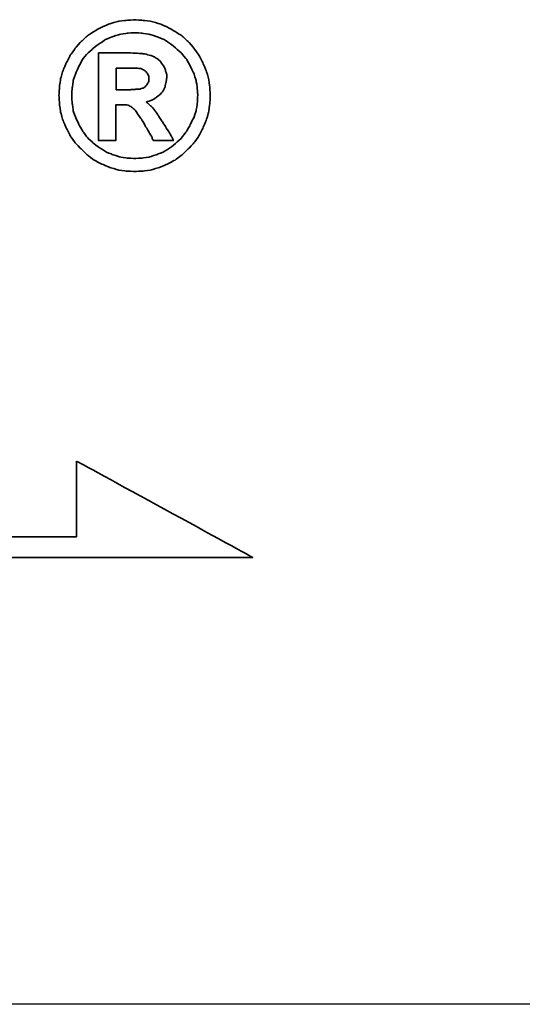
# Model space of a CAD drawing. Header units: millimetres. Extents: x -27 to 565, y 158 to 379.
# Tile 50 of 53: x 452.41 to 457.59, y 200.9 to 211.05. Entities that reach past the tile are written whole.
import ezdxf

# ---------------------------------------------------------------- set-up
doc = ezdxf.new("R2010")
doc.units = ezdxf.units.MM
doc.header["$LTSCALE"] = 0.15
for name, color, linetype in [('DIM', 4, 'CONTINUOUS'), ('layer 1', 7, 'CONTINUOUS'), ('OUT', 3, 'CONTINUOUS')]:
    doc.layers.add(name, color=color, linetype=linetype)

# ---------------------------------------------------------------- blocks, each defined once
blk = doc.blocks.new('TBI MOTION logo(完整正式版)')
at = {"layer": 'layer 1', "color": 22, "lineweight": 35}
for points, knots in [([(81.20634, 4.98624), (81.20634, 4.98624), (81.18649, 5.32862), (81.18649, 5.32862), (81.18649, 5.32862), (81.18649, 5.32862), (81.13886, 5.66206), (81.13886, 5.66206), (81.13886, 5.66206), (81.13886, 5.66206), (81.04359, 5.97764), (81.04359, 5.97764), (81.04359, 5.97764), (81.04359, 5.97764), (80.91061, 6.29124), (80.91061, 6.29124), (80.91061, 6.29124), (80.91061, 6.29124), (80.75778, 6.58697), (80.75778, 6.58697), (80.75778, 6.58697), (80.75778, 6.58697), (80.5593, 6.85294), (80.5593, 6.85294), (80.5593, 6.85294), (80.5593, 6.85294), (80.33105, 7.1189), (80.33105, 7.1189), (80.33105, 7.1189), (80.33105, 7.1189), (80.09287, 7.33921), (80.09287, 7.33921), (80.09287, 7.33921), (80.09287, 7.33921), (79.815, 7.51982), (79.815, 7.51982), (79.815, 7.51982), (79.815, 7.51982), (79.51133, 7.69051), (79.51133, 7.69051), (79.51133, 7.69051), (79.51133, 7.69051), (79.19773, 7.8235), (79.19773, 7.8235), (79.19773, 7.8235), (79.19773, 7.8235), (78.88215, 7.91877), (78.88215, 7.91877), (78.88215, 7.91877), (78.88215, 7.91877), (78.54871, 7.95846), (78.54871, 7.95846), (78.54871, 7.95846), (78.54871, 7.95846), (78.21526, 7.98625), (78.21526, 7.98625), (78.21526, 7.98625), (78.21526, 7.98625), (77.87388, 7.95846), (77.87388, 7.95846), (77.87388, 7.95846), (77.87388, 7.95846), (77.54044, 7.91877), (77.54044, 7.91877), (77.54044, 7.91877), (77.54044, 7.91877), (77.22485, 7.8235), (77.22485, 7.8235), (77.22485, 7.8235), (77.22485, 7.8235), (76.91027, 7.69051), (76.91027, 7.69051), (76.91027, 7.69051), (76.91027, 7.69051), (76.6056, 7.51982), (76.6056, 7.51982), (76.6056, 7.51982), (76.6056, 7.51982), (76.32972, 7.33921), (76.32972, 7.33921), (76.32972, 7.33921), (76.32972, 7.33921), (76.09154, 7.1189), (76.09154, 7.1189), (76.09154, 7.1189), (76.09154, 7.1189), (75.86329, 6.85294), (75.86329, 6.85294), (75.86329, 6.85294), (75.86329, 6.85294), (75.66382, 6.58697), (75.66382, 6.58697), (75.66382, 6.58697), (75.66382, 6.58697), (75.51099, 6.29124), (75.51099, 6.29124), (75.51099, 6.29124), (75.51099, 6.29124), (75.37702, 5.97764), (75.37702, 5.97764), (75.37702, 5.97764), (75.37702, 5.97764), (75.28175, 5.66206), (75.28175, 5.66206), (75.28175, 5.66206), (75.28175, 5.66206), (75.23411, 5.32862), (75.23411, 5.32862), (75.23411, 5.32862), (75.23411, 5.32862), (75.21625, 4.98624), (75.21625, 4.98624), (75.21625, 4.98624), (75.21625, 4.98624), (75.23411, 4.6528), (75.23411, 4.6528), (75.23411, 4.6528), (75.23411, 4.6528), (75.28175, 4.32035), (75.28175, 4.32035), (75.28175, 4.32035), (75.28175, 4.32035), (75.37702, 3.99583), (75.37702, 3.99583), (75.37702, 3.99583), (75.37702, 3.99583), (75.51099, 3.68224), (75.51099, 3.68224), (75.51099, 3.68224), (75.51099, 3.68224), (75.66382, 3.38749), (75.66382, 3.38749), (75.66382, 3.38749), (75.66382, 3.38749), (75.86329, 3.10963), (75.86329, 3.10963), (75.86329, 3.10963), (75.86329, 3.10963), (76.09154, 2.87145), (76.09154, 2.87145), (76.09154, 2.87145), (76.09154, 2.87145), (76.32972, 2.6432), (76.32972, 2.6432), (76.32972, 2.6432), (76.32972, 2.6432), (76.6056, 2.43381), (76.6056, 2.43381), (76.6056, 2.43381), (76.6056, 2.43381), (76.91027, 2.27205), (76.91027, 2.27205), (76.91027, 2.27205), (76.91027, 2.27205), (77.22485, 2.13906), (77.22485, 2.13906), (77.22485, 2.13906), (77.22485, 2.13906), (77.54044, 2.0438), (77.54044, 2.0438), (77.54044, 2.0438), (77.54044, 2.0438), (77.87388, 1.99616), (77.87388, 1.99616), (77.87388, 1.99616), (77.87388, 1.99616), (78.21526, 1.97631), (78.21526, 1.97631), (78.21526, 1.97631), (78.21526, 1.97631), (78.54871, 1.99616), (78.54871, 1.99616), (78.54871, 1.99616), (78.54871, 1.99616), (78.88215, 2.0438), (78.88215, 2.0438), (78.88215, 2.0438), (78.88215, 2.0438), (79.19773, 2.13906), (79.19773, 2.13906), (79.19773, 2.13906), (79.19773, 2.13906), (79.51133, 2.27205), (79.51133, 2.27205), (79.51133, 2.27205), (79.51133, 2.27205), (79.815, 2.43381), (79.815, 2.43381), (79.815, 2.43381), (79.815, 2.43381), (80.09287, 2.6432), (80.09287, 2.6432), (80.09287, 2.6432), (80.09287, 2.6432), (80.33105, 2.87145), (80.33105, 2.87145), (80.33105, 2.87145), (80.33105, 2.87145), (80.5593, 3.10963), (80.5593, 3.10963), (80.5593, 3.10963), (80.5593, 3.10963), (80.75778, 3.38749), (80.75778, 3.38749), (80.75778, 3.38749), (80.75778, 3.38749), (80.91061, 3.68224), (80.91061, 3.68224), (80.91061, 3.68224), (80.91061, 3.68224), (81.04359, 3.99583), (81.04359, 3.99583), (81.04359, 3.99583), (81.04359, 3.99583), (81.13886, 4.32035), (81.13886, 4.32035), (81.13886, 4.32035), (81.13886, 4.32035), (81.18649, 4.6528), (81.18649, 4.6528), (81.18649, 4.6528), (81.18649, 4.6528), (81.20634, 4.98624), (81.20634, 4.98624)], [0, 0, 0, 0, 0.01785714, 0.01785714, 0.01785714, 0.01785715, 0.03571429, 0.03571429, 0.03571429, 0.0357143, 0.05357143, 0.05357143, 0.05357143, 0.05357144, 0.07142857, 0.07142857, 0.07142857, 0.07142858, 0.08928571, 0.08928571, 0.08928571, 0.08928572, 0.10714286, 0.10714286, 0.10714286, 0.10714287, 0.125, 0.125, 0.125, 0.12500001, 0.14285714, 0.14285714, 0.14285714, 0.14285715, 0.16071429, 0.16071429, 0.16071429, 0.1607143, 0.17857143, 0.17857143, 0.17857143, 0.17857144, 0.19642857, 0.19642857, 0.19642857, 0.19642858, 0.21428571, 0.21428571, 0.21428571, 0.21428572, 0.23214286, 0.23214286, 0.23214286, 0.23214287, 0.25, 0.25, 0.25, 0.25000001, 0.26785714, 0.26785714, 0.26785714, 0.26785715, 0.28571429, 0.28571429, 0.28571429, 0.2857143, 0.30357143, 0.30357143, 0.30357143, 0.30357144, 0.32142857, 0.32142857, 0.32142857, 0.32142858, 0.33928571, 0.33928571, 0.33928571, 0.33928572, 0.35714286, 0.35714286, 0.35714286, 0.35714287, 0.375, 0.375, 0.375, 0.37500001, 0.39285714, 0.39285714, 0.39285714, 0.39285715, 0.41071429, 0.41071429, 0.41071429, 0.4107143, 0.42857143, 0.42857143, 0.42857143, 0.42857144, 0.44642857, 0.44642857, 0.44642857, 0.44642858, 0.46428571, 0.46428571, 0.46428571, 0.46428572, 0.48214286, 0.48214286, 0.48214286, 0.48214287, 0.5, 0.5, 0.5, 0.50000001, 0.51785714, 0.51785714, 0.51785714, 0.51785715, 0.53571429, 0.53571429, 0.53571429, 0.5357143, 0.55357143, 0.55357143, 0.55357143, 0.55357144, 0.57142857, 0.57142857, 0.57142857, 0.57142858, 0.58928571, 0.58928571, 0.58928571, 0.58928572, 0.60714286, 0.60714286, 0.60714286, 0.60714287, 0.625, 0.625, 0.625, 0.62500001, 0.64285714, 0.64285714, 0.64285714, 0.64285715, 0.66071429, 0.66071429, 0.66071429, 0.6607143, 0.67857143, 0.67857143, 0.67857143, 0.67857144, 0.69642857, 0.69642857, 0.69642857, 0.69642858, 0.71428571, 0.71428571, 0.71428571, 0.71428572, 0.73214286, 0.73214286, 0.73214286, 0.73214287, 0.75, 0.75, 0.75, 0.75000001, 0.76785714, 0.76785714, 0.76785714, 0.76785715, 0.78571429, 0.78571429, 0.78571429, 0.7857143, 0.80357143, 0.80357143, 0.80357143, 0.80357144, 0.82142857, 0.82142857, 0.82142857, 0.82142858, 0.83928571, 0.83928571, 0.83928571, 0.83928572, 0.85714286, 0.85714286, 0.85714286, 0.85714287, 0.875, 0.875, 0.875, 0.87500001, 0.89285714, 0.89285714, 0.89285714, 0.89285715, 0.91071429, 0.91071429, 0.91071429, 0.9107143, 0.92857143, 0.92857143, 0.92857143, 0.92857144, 0.94642857, 0.94642857, 0.94642857, 0.94642858, 0.96428571, 0.96428571, 0.96428571, 0.96428572, 0.98214286, 0.98214286, 0.98214286, 0.98214287, 1, 1, 1, 1]), ([(80.71014, 4.98624), (80.71014, 4.98624), (80.69129, 5.29091), (80.69129, 5.29091), (80.69129, 5.29091), (80.69129, 5.29091), (80.64464, 5.57672), (80.64464, 5.57672), (80.64464, 5.57672), (80.64464, 5.57672), (80.54937, 5.87245), (80.54937, 5.87245), (80.54937, 5.87245), (80.54937, 5.87245), (80.41639, 6.14833), (80.41639, 6.14833), (80.41639, 6.14833), (80.41639, 6.14833), (80.27349, 6.41429), (80.27349, 6.41429), (80.27349, 6.41429), (80.27349, 6.41429), (80.08295, 6.64255), (80.08295, 6.64255), (80.08295, 6.64255), (80.08295, 6.64255), (79.86264, 6.84301), (79.86264, 6.84301), (79.86264, 6.84301), (79.86264, 6.84301), (79.63439, 7.03355), (79.63439, 7.03355), (79.63439, 7.03355), (79.63439, 7.03355), (79.37835, 7.1963), (79.37835, 7.1963), (79.37835, 7.1963), (79.37835, 7.1963), (79.10246, 7.30944), (79.10246, 7.30944), (79.10246, 7.30944), (79.10246, 7.30944), (78.81665, 7.40471), (78.81665, 7.40471), (78.81665, 7.40471), (78.81665, 7.40471), (78.511, 7.45234), (78.511, 7.45234), (78.511, 7.45234), (78.511, 7.45234), (78.21526, 7.47219), (78.21526, 7.47219), (78.21526, 7.47219), (78.21526, 7.47219), (77.9106, 7.45234), (77.9106, 7.45234), (77.9106, 7.45234), (77.9106, 7.45234), (77.61685, 7.40471), (77.61685, 7.40471), (77.61685, 7.40471), (77.61685, 7.40471), (77.32012, 7.30944), (77.32012, 7.30944), (77.32012, 7.30944), (77.32012, 7.30944), (77.06309, 7.1963), (77.06309, 7.1963), (77.06309, 7.1963), (77.06309, 7.1963), (76.80606, 7.03355), (76.80606, 7.03355), (76.80606, 7.03355), (76.80606, 7.03355), (76.55797, 6.84301), (76.55797, 6.84301), (76.55797, 6.84301), (76.55797, 6.84301), (76.34063, 6.64255), (76.34063, 6.64255), (76.34063, 6.64255), (76.34063, 6.64255), (76.1491, 6.41429), (76.1491, 6.41429), (76.1491, 6.41429), (76.1491, 6.41429), (76.0062, 6.14833), (76.0062, 6.14833), (76.0062, 6.14833), (76.0062, 6.14833), (75.88314, 5.87245), (75.88314, 5.87245), (75.88314, 5.87245), (75.88314, 5.87245), (75.77794, 5.57672), (75.77794, 5.57672), (75.77794, 5.57672), (75.77794, 5.57672), (75.73924, 5.29091), (75.73924, 5.29091), (75.73924, 5.29091), (75.73924, 5.29091), (75.72039, 4.98624), (75.72039, 4.98624), (75.72039, 4.98624), (75.72039, 4.98624), (75.73924, 4.67165), (75.73924, 4.67165), (75.73924, 4.67165), (75.73924, 4.67165), (75.77794, 4.37791), (75.77794, 4.37791), (75.77794, 4.37791), (75.77794, 4.37791), (75.88314, 4.10102), (75.88314, 4.10102), (75.88314, 4.10102), (75.88314, 4.10102), (76.0062, 3.83407), (76.0062, 3.83407), (76.0062, 3.83407), (76.0062, 3.83407), (76.15902, 3.56811), (76.15902, 3.56811), (76.15902, 3.56811), (76.15902, 3.56811), (76.34063, 3.32001), (76.34063, 3.32001), (76.34063, 3.32001), (76.34063, 3.32001), (76.55797, 3.11955), (76.55797, 3.11955), (76.55797, 3.11955), (76.55797, 3.11955), (76.80606, 2.92901), (76.80606, 2.92901), (76.80606, 2.92901), (76.80606, 2.92901), (77.06309, 2.76725), (77.06309, 2.76725), (77.06309, 2.76725), (77.06309, 2.76725), (77.32012, 2.65412), (77.32012, 2.65412), (77.32012, 2.65412), (77.32012, 2.65412), (77.61685, 2.55786), (77.61685, 2.55786), (77.61685, 2.55786), (77.61685, 2.55786), (77.9106, 2.51022), (77.9106, 2.51022), (77.9106, 2.51022), (77.9106, 2.51022), (78.21526, 2.49137), (78.21526, 2.49137), (78.21526, 2.49137), (78.21526, 2.49137), (78.511, 2.51022), (78.511, 2.51022), (78.511, 2.51022), (78.511, 2.51022), (78.81665, 2.55786), (78.81665, 2.55786), (78.81665, 2.55786), (78.81665, 2.55786), (79.10246, 2.65412), (79.10246, 2.65412), (79.10246, 2.65412), (79.10246, 2.65412), (79.37835, 2.76725), (79.37835, 2.76725), (79.37835, 2.76725), (79.37835, 2.76725), (79.63439, 2.92901), (79.63439, 2.92901), (79.63439, 2.92901), (79.63439, 2.92901), (79.86264, 3.11955), (79.86264, 3.11955), (79.86264, 3.11955), (79.86264, 3.11955), (80.08295, 3.32001), (80.08295, 3.32001), (80.08295, 3.32001), (80.08295, 3.32001), (80.26356, 3.56811), (80.26356, 3.56811), (80.26356, 3.56811), (80.26356, 3.56811), (80.41639, 3.83407), (80.41639, 3.83407), (80.41639, 3.83407), (80.41639, 3.83407), (80.54937, 4.10102), (80.54937, 4.10102), (80.54937, 4.10102), (80.54937, 4.10102), (80.64464, 4.37791), (80.64464, 4.37791), (80.64464, 4.37791), (80.64464, 4.37791), (80.69129, 4.67165), (80.69129, 4.67165), (80.69129, 4.67165), (80.69129, 4.67165), (80.71014, 4.98624), (80.71014, 4.98624)], [0, 0, 0, 0, 0.01923077, 0.01923077, 0.01923077, 0.01923078, 0.03846154, 0.03846154, 0.03846154, 0.03846155, 0.05769231, 0.05769231, 0.05769231, 0.05769232, 0.07692308, 0.07692308, 0.07692308, 0.07692309, 0.09615385, 0.09615385, 0.09615385, 0.09615386, 0.11538462, 0.11538462, 0.11538462, 0.11538463, 0.13461538, 0.13461538, 0.13461538, 0.13461539, 0.15384615, 0.15384615, 0.15384615, 0.15384616, 0.17307692, 0.17307692, 0.17307692, 0.17307693, 0.19230769, 0.19230769, 0.19230769, 0.1923077, 0.21153846, 0.21153846, 0.21153846, 0.21153847, 0.23076923, 0.23076923, 0.23076923, 0.23076924, 0.25, 0.25, 0.25, 0.25000001, 0.26923077, 0.26923077, 0.26923077, 0.26923078, 0.28846154, 0.28846154, 0.28846154, 0.28846155, 0.30769231, 0.30769231, 0.30769231, 0.30769232, 0.32692308, 0.32692308, 0.32692308, 0.32692309, 0.34615385, 0.34615385, 0.34615385, 0.34615386, 0.36538462, 0.36538462, 0.36538462, 0.36538463, 0.38461538, 0.38461538, 0.38461538, 0.38461539, 0.40384615, 0.40384615, 0.40384615, 0.40384616, 0.42307692, 0.42307692, 0.42307692, 0.42307693, 0.44230769, 0.44230769, 0.44230769, 0.4423077, 0.46153846, 0.46153846, 0.46153846, 0.46153847, 0.48076923, 0.48076923, 0.48076923, 0.48076924, 0.5, 0.5, 0.5, 0.50000001, 0.51923077, 0.51923077, 0.51923077, 0.51923078, 0.53846154, 0.53846154, 0.53846154, 0.53846155, 0.55769231, 0.55769231, 0.55769231, 0.55769232, 0.57692308, 0.57692308, 0.57692308, 0.57692309, 0.59615385, 0.59615385, 0.59615385, 0.59615386, 0.61538462, 0.61538462, 0.61538462, 0.61538463, 0.63461538, 0.63461538, 0.63461538, 0.63461539, 0.65384615, 0.65384615, 0.65384615, 0.65384616, 0.67307692, 0.67307692, 0.67307692, 0.67307693, 0.69230769, 0.69230769, 0.69230769, 0.6923077, 0.71153846, 0.71153846, 0.71153846, 0.71153847, 0.73076923, 0.73076923, 0.73076923, 0.73076924, 0.75, 0.75, 0.75, 0.75000001, 0.76923077, 0.76923077, 0.76923077, 0.76923078, 0.78846154, 0.78846154, 0.78846154, 0.78846155, 0.80769231, 0.80769231, 0.80769231, 0.80769232, 0.82692308, 0.82692308, 0.82692308, 0.82692309, 0.84615385, 0.84615385, 0.84615385, 0.84615386, 0.86538462, 0.86538462, 0.86538462, 0.86538463, 0.88461538, 0.88461538, 0.88461538, 0.88461539, 0.90384615, 0.90384615, 0.90384615, 0.90384616, 0.92307692, 0.92307692, 0.92307692, 0.92307693, 0.94230769, 0.94230769, 0.94230769, 0.9423077, 0.96153846, 0.96153846, 0.96153846, 0.96153847, 0.98076923, 0.98076923, 0.98076923, 0.98076924, 1, 1, 1, 1]), ([(76.78721, 3.2823), (76.78721, 3.2823), (76.78721, 3.32001), (76.78721, 3.32001), (76.78721, 3.32001), (76.78721, 3.32001), (76.78721, 3.42422), (76.78721, 3.42422), (76.78721, 3.42422), (76.78721, 3.42422), (76.78721, 3.59689), (76.78721, 3.59689), (76.78721, 3.59689), (76.78721, 3.59689), (76.78721, 3.80529), (76.78721, 3.80529), (76.78721, 3.80529), (76.78721, 3.80529), (76.78721, 4.0524), (76.78721, 4.0524), (76.78721, 4.0524), (76.78721, 4.0524), (76.78721, 4.32035), (76.78721, 4.32035), (76.78721, 4.32035), (76.78721, 4.32035), (76.78721, 4.92868), (76.78721, 4.92868), (76.78721, 4.92868), (76.78721, 4.92868), (76.78721, 5.53801), (76.78721, 5.53801), (76.78721, 5.53801), (76.78721, 5.53801), (76.78721, 5.82482), (76.78721, 5.82482), (76.78721, 5.82482), (76.78721, 5.82482), (76.78721, 6.07291), (76.78721, 6.07291), (76.78721, 6.07291), (76.78721, 6.07291), (76.78721, 6.30017), (76.78721, 6.30017), (76.78721, 6.30017), (76.78721, 6.30017), (76.78721, 6.45399), (76.78721, 6.45399), (76.78721, 6.45399), (76.78721, 6.45399), (76.78721, 6.5572), (76.78721, 6.5572), (76.78721, 6.5572), (76.78721, 6.5572), (76.78721, 6.59689), (76.78721, 6.59689), (76.78721, 6.59689), (76.78721, 6.59689), (76.78721, 6.67232), (76.78721, 6.67232), (76.78721, 6.67232), (76.78721, 6.67232), (76.8537, 6.67232), (76.8537, 6.67232), (76.8537, 6.67232), (76.8537, 6.67232), (76.87355, 6.67232), (76.87355, 6.67232), (76.87355, 6.67232), (76.87355, 6.67232), (76.91027, 6.67232), (76.91027, 6.67232), (76.91027, 6.67232), (76.91027, 6.67232), (77.04424, 6.67232), (77.04424, 6.67232), (77.04424, 6.67232), (77.04424, 6.67232), (77.22485, 6.67232), (77.22485, 6.67232), (77.22485, 6.67232), (77.22485, 6.67232), (77.43524, 6.67232), (77.43524, 6.67232), (77.43524, 6.67232), (77.43524, 6.67232), (77.65357, 6.67232), (77.65357, 6.67232), (77.65357, 6.67232), (77.65357, 6.67232), (77.82625, 6.67232), (77.82625, 6.67232), (77.82625, 6.67232), (77.82625, 6.67232), (77.94037, 6.67232), (77.94037, 6.67232), (77.94037, 6.67232), (77.94037, 6.67232), (77.97709, 6.67232), (77.97709, 6.67232), (77.97709, 6.67232), (77.97709, 6.67232), (77.99694, 6.67232), (77.99694, 6.67232), (77.99694, 6.67232), (77.99694, 6.67232), (78.00686, 6.67232), (78.00686, 6.67232), (78.00686, 6.67232), (78.00686, 6.67232), (78.28275, 6.6624), (78.28275, 6.6624), (78.28275, 6.6624), (78.28275, 6.6624), (78.50107, 6.64255), (78.50107, 6.64255), (78.50107, 6.64255), (78.50107, 6.64255), (78.511, 6.64255), (78.511, 6.64255), (78.511, 6.64255), (78.511, 6.64255), (78.70154, 6.61476), (78.70154, 6.61476), (78.70154, 6.61476), (78.70154, 6.61476), (78.70154, 6.60483), (78.70154, 6.60483), (78.70154, 6.60483), (78.70154, 6.60483), (78.86429, 6.56713), (78.86429, 6.56713), (78.86429, 6.56713), (78.86429, 6.56713), (78.87223, 6.56713), (78.87223, 6.56713), (78.87223, 6.56713), (78.87223, 6.56713), (78.99727, 6.51056), (78.99727, 6.51056), (78.99727, 6.51056), (78.99727, 6.51056), (79.00719, 6.51056), (79.00719, 6.51056), (79.00719, 6.51056), (79.00719, 6.51056), (79.00719, 6.50162), (79.00719, 6.50162), (79.00719, 6.50162), (79.00719, 6.50162), (79.1104, 6.43415), (79.1104, 6.43415), (79.1104, 6.43415), (79.1104, 6.43415), (79.12132, 6.43415), (79.12132, 6.43415), (79.12132, 6.43415), (79.12132, 6.43415), (79.22552, 6.34781), (79.22552, 6.34781), (79.22552, 6.34781), (79.22552, 6.34781), (79.23544, 6.33888), (79.23544, 6.33888), (79.23544, 6.33888), (79.23544, 6.33888), (79.23544, 6.32895), (79.23544, 6.32895), (79.23544, 6.32895), (79.23544, 6.32895), (79.31087, 6.21483), (79.31087, 6.21483), (79.31087, 6.21483), (79.31087, 6.21483), (79.38629, 6.1007), (79.38629, 6.1007), (79.38629, 6.1007), (79.38629, 6.1007), (79.3972, 6.1007), (79.3972, 6.1007), (79.3972, 6.1007), (79.3972, 6.1007), (79.3972, 6.09078), (79.3972, 6.09078), (79.3972, 6.09078), (79.3972, 6.09078), (79.43392, 5.97764), (79.43392, 5.97764), (79.43392, 5.97764), (79.43392, 5.97764), (79.43392, 5.96772), (79.43392, 5.96772), (79.43392, 5.96772), (79.43392, 5.96772), (79.47362, 5.83474), (79.47362, 5.83474), (79.47362, 5.83474), (79.47362, 5.83474), (79.48156, 5.82482), (79.48156, 5.82482), (79.48156, 5.82482), (79.48156, 5.82482), (79.48156, 5.69977), (79.48156, 5.69977), (79.48156, 5.69977), (79.48156, 5.69977), (79.48156, 5.69183), (79.48156, 5.69183), (79.48156, 5.69183), (79.48156, 5.69183), (79.4637, 5.51915), (79.4637, 5.51915), (79.4637, 5.51915), (79.4637, 5.51915), (79.4637, 5.51122), (79.4637, 5.51122), (79.4637, 5.51122), (79.4637, 5.51122), (79.45377, 5.51122), (79.45377, 5.51122), (79.45377, 5.51122), (79.45377, 5.51122), (79.41507, 5.34847), (79.41507, 5.34847), (79.41507, 5.34847), (79.41507, 5.34847), (79.41507, 5.33854), (79.41507, 5.33854), (79.41507, 5.33854), (79.41507, 5.33854), (79.41507, 5.32862), (79.41507, 5.32862), (79.41507, 5.32862), (79.41507, 5.32862), (79.33865, 5.16785), (79.33865, 5.16785), (79.33865, 5.16785), (79.33865, 5.16785), (79.33071, 5.15693), (79.33071, 5.15693), (79.33071, 5.15693), (79.33071, 5.15693), (79.2156, 5.02495), (79.2156, 5.02495), (79.2156, 5.02495), (79.2156, 5.02495), (79.20567, 5.01502), (79.20567, 5.01502), (79.20567, 5.01502), (79.20567, 5.01502), (79.05483, 4.89991), (79.05483, 4.89991), (79.05483, 4.89991), (79.05483, 4.89991), (79.04491, 4.89197), (79.04491, 4.89197), (79.04491, 4.89197), (79.04491, 4.89197), (78.89208, 4.7967), (78.89208, 4.7967), (78.89208, 4.7967), (78.89208, 4.7967), (78.88215, 4.7967), (78.88215, 4.7967), (78.88215, 4.7967), (78.88215, 4.7967), (78.69161, 4.73913), (78.69161, 4.73913), (78.69161, 4.73913), (78.69161, 4.73913), (78.68169, 4.73913), (78.68169, 4.73913), (78.68169, 4.73913), (78.68169, 4.73913), (78.68169, 4.72921), (78.68169, 4.72921), (78.68169, 4.72921), (78.68169, 4.72921), (78.78688, 4.63394), (78.78688, 4.63394), (78.78688, 4.63394), (78.78688, 4.63394), (78.902, 4.52875), (78.902, 4.52875), (78.902, 4.52875), (78.902, 4.52875), (78.91093, 4.52081), (78.91093, 4.52081), (78.91093, 4.52081), (78.91093, 4.52081), (79.02506, 4.36798), (79.02506, 4.36798), (79.02506, 4.36798), (79.02506, 4.36798), (79.1501, 4.1953), (79.1501, 4.1953), (79.1501, 4.1953), (79.1501, 4.1953), (79.1501, 4.18736), (79.1501, 4.18736), (79.1501, 4.18736), (79.1501, 4.18736), (79.29201, 3.96705), (79.29201, 3.96705), (79.29201, 3.96705), (79.29201, 3.96705), (79.31087, 3.93828), (79.31087, 3.93828), (79.31087, 3.93828), (79.31087, 3.93828), (79.32079, 3.93828), (79.32079, 3.93828), (79.32079, 3.93828), (79.32079, 3.93828), (79.3585, 3.87178), (79.3585, 3.87178), (79.3585, 3.87178), (79.3585, 3.87178), (79.50141, 3.64353), (79.50141, 3.64353), (79.50141, 3.64353), (79.50141, 3.64353), (79.51133, 3.64353), (79.51133, 3.64353), (79.51133, 3.64353), (79.51133, 3.64353), (79.64431, 3.41528), (79.64431, 3.41528), (79.64431, 3.41528), (79.64431, 3.41528), (79.68202, 3.3478), (79.68202, 3.3478), (79.68202, 3.3478), (79.68202, 3.3478), (79.70187, 3.31009), (79.70187, 3.31009), (79.70187, 3.31009), (79.70187, 3.31009), (79.7495, 3.2049), (79.7495, 3.2049), (79.7495, 3.2049), (79.7495, 3.2049), (79.64431, 3.2049), (79.64431, 3.2049), (79.64431, 3.2049), (79.64431, 3.2049), (79.62546, 3.2049), (79.62546, 3.2049), (79.62546, 3.2049), (79.62546, 3.2049), (79.53912, 3.2049), (79.53912, 3.2049), (79.53912, 3.2049), (79.53912, 3.2049), (79.31087, 3.2049), (79.31087, 3.2049), (79.31087, 3.2049), (79.31087, 3.2049), (79.08262, 3.2049), (79.08262, 3.2049), (79.08262, 3.2049), (79.08262, 3.2049), (79.00719, 3.2049), (79.00719, 3.2049), (79.00719, 3.2049), (79.00719, 3.2049), (78.98735, 3.2049), (78.98735, 3.2049), (78.98735, 3.2049), (78.98735, 3.2049), (78.94964, 3.2049), (78.94964, 3.2049), (78.94964, 3.2049), (78.94964, 3.2049), (78.92979, 3.24459), (78.92979, 3.24459), (78.92979, 3.24459), (78.92979, 3.24459), (78.91093, 3.2823), (78.91093, 3.2823), (78.91093, 3.2823), (78.91093, 3.2823), (78.91093, 3.29223), (78.91093, 3.29223), (78.91093, 3.29223), (78.91093, 3.29223), (78.89208, 3.3478), (78.89208, 3.3478), (78.89208, 3.3478), (78.89208, 3.3478), (78.78688, 3.52048), (78.78688, 3.52048), (78.78688, 3.52048), (78.78688, 3.52048), (78.69161, 3.7001), (78.69161, 3.7001), (78.69161, 3.7001), (78.69161, 3.7001), (78.6539, 3.7388), (78.6539, 3.7388), (78.6539, 3.7388), (78.6539, 3.7388), (78.64398, 3.74873), (78.64398, 3.74873), (78.64398, 3.74873), (78.64398, 3.74873), (78.64398, 3.75766), (78.64398, 3.75766), (78.64398, 3.75766), (78.64398, 3.75766), (78.63405, 3.78644), (78.63405, 3.78644), (78.63405, 3.78644), (78.63405, 3.78644), (78.48321, 4.04347), (78.48321, 4.04347), (78.48321, 4.04347), (78.48321, 4.04347), (78.33038, 4.2618), (78.33038, 4.2618), (78.33038, 4.2618), (78.33038, 4.2618), (78.20732, 4.43447), (78.20732, 4.43447), (78.20732, 4.43447), (78.20732, 4.43447), (78.09221, 4.52081), (78.09221, 4.52081), (78.09221, 4.52081), (78.09221, 4.52081), (78.02472, 4.56845), (78.02472, 4.56845), (78.02472, 4.56845), (78.02472, 4.56845), (77.9493, 4.60616), (77.9493, 4.60616), (77.9493, 4.60616), (77.9493, 4.60616), (77.8451, 4.61608), (77.8451, 4.61608), (77.8451, 4.61608), (77.8451, 4.61608), (77.71113, 4.61608), (77.71113, 4.61608), (77.71113, 4.61608), (77.71113, 4.61608), (77.69128, 4.61608), (77.69128, 4.61608), (77.69128, 4.61608), (77.69128, 4.61608), (77.67342, 4.61608), (77.67342, 4.61608), (77.67342, 4.61608), (77.67342, 4.61608), (77.5583, 4.61608), (77.5583, 4.61608), (77.5583, 4.61608), (77.5583, 4.61608), (77.46303, 4.61608), (77.46303, 4.61608), (77.46303, 4.61608), (77.46303, 4.61608), (77.46303, 4.54761), (77.46303, 4.54761), (77.46303, 4.54761), (77.46303, 4.54761), (77.46303, 4.47318), (77.46303, 4.47318), (77.46303, 4.47318), (77.46303, 4.47318), (77.46303, 4.24294), (77.46303, 4.24294), (77.46303, 4.24294), (77.46303, 4.24294), (77.46303, 3.99583), (77.46303, 3.99583), (77.46303, 3.99583), (77.46303, 3.99583), (77.46303, 3.72888), (77.46303, 3.72888), (77.46303, 3.72888), (77.46303, 3.72888), (77.46303, 3.51055), (77.46303, 3.51055), (77.46303, 3.51055), (77.46303, 3.51055), (77.46303, 3.42422), (77.46303, 3.42422), (77.46303, 3.42422), (77.46303, 3.42422), (77.46303, 3.35773), (77.46303, 3.35773), (77.46303, 3.35773), (77.46303, 3.35773), (77.46303, 3.30017), (77.46303, 3.30017), (77.46303, 3.30017), (77.46303, 3.30017), (77.46303, 3.2823), (77.46303, 3.2823), (77.46303, 3.2823), (77.46303, 3.2823), (77.46303, 3.2049), (77.46303, 3.2049), (77.46303, 3.2049), (77.46303, 3.2049), (77.39753, 3.2049), (77.39753, 3.2049), (77.39753, 3.2049), (77.39753, 3.2049), (77.37768, 3.2049), (77.37768, 3.2049), (77.37768, 3.2049), (77.37768, 3.2049), (77.32012, 3.2049), (77.32012, 3.2049), (77.32012, 3.2049), (77.32012, 3.2049), (77.12165, 3.2049), (77.12165, 3.2049), (77.12165, 3.2049), (77.12165, 3.2049), (76.94897, 3.2049), (76.94897, 3.2049), (76.94897, 3.2049), (76.94897, 3.2049), (76.8924, 3.2049), (76.8924, 3.2049), (76.8924, 3.2049), (76.8924, 3.2049), (76.8537, 3.2049), (76.8537, 3.2049), (76.8537, 3.2049), (76.8537, 3.2049), (76.78721, 3.2049), (76.78721, 3.2049), (76.78721, 3.2049), (76.78721, 3.2049), (76.78721, 3.2823), (76.78721, 3.2823)], [0, 0, 0, 0, 0.00740741, 0.00740741, 0.00740741, 0.00740742, 0.01481481, 0.01481481, 0.01481481, 0.01481482, 0.02222222, 0.02222222, 0.02222222, 0.02222223, 0.02962963, 0.02962963, 0.02962963, 0.02962964, 0.03703704, 0.03703704, 0.03703704, 0.03703705, 0.04444444, 0.04444444, 0.04444444, 0.04444445, 0.05185185, 0.05185185, 0.05185185, 0.05185186, 0.05925926, 0.05925926, 0.05925926, 0.05925927, 0.06666667, 0.06666667, 0.06666667, 0.06666668, 0.07407407, 0.07407407, 0.07407407, 0.07407408, 0.08148148, 0.08148148, 0.08148148, 0.08148149, 0.08888889, 0.08888889, 0.08888889, 0.0888889, 0.0962963, 0.0962963, 0.0962963, 0.09629631, 0.1037037, 0.1037037, 0.1037037, 0.10370371, 0.11111111, 0.11111111, 0.11111111, 0.11111112, 0.11851852, 0.11851852, 0.11851852, 0.11851853, 0.12592593, 0.12592593, 0.12592593, 0.12592594, 0.13333333, 0.13333333, 0.13333333, 0.13333334, 0.14074074, 0.14074074, 0.14074074, 0.14074075, 0.14814815, 0.14814815, 0.14814815, 0.14814816, 0.15555556, 0.15555556, 0.15555556, 0.15555557, 0.16296296, 0.16296296, 0.16296296, 0.16296297, 0.17037037, 0.17037037, 0.17037037, 0.17037038, 0.17777778, 0.17777778, 0.17777778, 0.17777779, 0.18518519, 0.18518519, 0.18518519, 0.1851852, 0.19259259, 0.19259259, 0.19259259, 0.1925926, 0.2, 0.2, 0.2, 0.20000001, 0.20740741, 0.20740741, 0.20740741, 0.20740742, 0.21481481, 0.21481481, 0.21481481, 0.21481482, 0.22222222, 0.22222222, 0.22222222, 0.22222223, 0.22962963, 0.22962963, 0.22962963, 0.22962964, 0.23703704, 0.23703704, 0.23703704, 0.23703705, 0.24444444, 0.24444444, 0.24444444, 0.24444445, 0.25185185, 0.25185185, 0.25185185, 0.25185186, 0.25925926, 0.25925926, 0.25925926, 0.25925927, 0.26666667, 0.26666667, 0.26666667, 0.26666668, 0.27407407, 0.27407407, 0.27407407, 0.27407408, 0.28148148, 0.28148148, 0.28148148, 0.28148149, 0.28888889, 0.28888889, 0.28888889, 0.2888889, 0.2962963, 0.2962963, 0.2962963, 0.29629631, 0.3037037, 0.3037037, 0.3037037, 0.30370371, 0.31111111, 0.31111111, 0.31111111, 0.31111112, 0.31851852, 0.31851852, 0.31851852, 0.31851853, 0.32592593, 0.32592593, 0.32592593, 0.32592594, 0.33333333, 0.33333333, 0.33333333, 0.33333334, 0.34074074, 0.34074074, 0.34074074, 0.34074075, 0.34814815, 0.34814815, 0.34814815, 0.34814816, 0.35555556, 0.35555556, 0.35555556, 0.35555557, 0.36296296, 0.36296296, 0.36296296, 0.36296297, 0.37037037, 0.37037037, 0.37037037, 0.37037038, 0.37777778, 0.37777778, 0.37777778, 0.37777779, 0.38518519, 0.38518519, 0.38518519, 0.3851852, 0.39259259, 0.39259259, 0.39259259, 0.3925926, 0.4, 0.4, 0.4, 0.40000001, 0.40740741, 0.40740741, 0.40740741, 0.40740742, 0.41481481, 0.41481481, 0.41481481, 0.41481482, 0.42222222, 0.42222222, 0.42222222, 0.42222223, 0.42962963, 0.42962963, 0.42962963, 0.42962964, 0.43703704, 0.43703704, 0.43703704, 0.43703705, 0.44444444, 0.44444444, 0.44444444, 0.44444445, 0.45185185, 0.45185185, 0.45185185, 0.45185186, 0.45925926, 0.45925926, 0.45925926, 0.45925927, 0.46666667, 0.46666667, 0.46666667, 0.46666668, 0.47407407, 0.47407407, 0.47407407, 0.47407408, 0.48148148, 0.48148148, 0.48148148, 0.48148149, 0.48888889, 0.48888889, 0.48888889, 0.4888889, 0.4962963, 0.4962963, 0.4962963, 0.49629631, 0.5037037, 0.5037037, 0.5037037, 0.50370371, 0.51111111, 0.51111111, 0.51111111, 0.51111112, 0.51851852, 0.51851852, 0.51851852, 0.51851853, 0.52592593, 0.52592593, 0.52592593, 0.52592594, 0.53333333, 0.53333333, 0.53333333, 0.53333334, 0.54074074, 0.54074074, 0.54074074, 0.54074075, 0.54814815, 0.54814815, 0.54814815, 0.54814816, 0.55555556, 0.55555556, 0.55555556, 0.55555557, 0.56296296, 0.56296296, 0.56296296, 0.56296297, 0.57037037, 0.57037037, 0.57037037, 0.57037038, 0.57777778, 0.57777778, 0.57777778, 0.57777779, 0.58518519, 0.58518519, 0.58518519, 0.5851852, 0.59259259, 0.59259259, 0.59259259, 0.5925926, 0.6, 0.6, 0.6, 0.60000001, 0.60740741, 0.60740741, 0.60740741, 0.60740742, 0.61481481, 0.61481481, 0.61481481, 0.61481482, 0.62222222, 0.62222222, 0.62222222, 0.62222223, 0.62962963, 0.62962963, 0.62962963, 0.62962964, 0.63703704, 0.63703704, 0.63703704, 0.63703705, 0.64444444, 0.64444444, 0.64444444, 0.64444445, 0.65185185, 0.65185185, 0.65185185, 0.65185186, 0.65925926, 0.65925926, 0.65925926, 0.65925927, 0.66666667, 0.66666667, 0.66666667, 0.66666668, 0.67407407, 0.67407407, 0.67407407, 0.67407408, 0.68148148, 0.68148148, 0.68148148, 0.68148149, 0.68888889, 0.68888889, 0.68888889, 0.6888889, 0.6962963, 0.6962963, 0.6962963, 0.69629631, 0.7037037, 0.7037037, 0.7037037, 0.70370371, 0.71111111, 0.71111111, 0.71111111, 0.71111112, 0.71851852, 0.71851852, 0.71851852, 0.71851853, 0.72592593, 0.72592593, 0.72592593, 0.72592594, 0.73333333, 0.73333333, 0.73333333, 0.73333334, 0.74074074, 0.74074074, 0.74074074, 0.74074075, 0.74814815, 0.74814815, 0.74814815, 0.74814816, 0.75555556, 0.75555556, 0.75555556, 0.75555557, 0.76296296, 0.76296296, 0.76296296, 0.76296297, 0.77037037, 0.77037037, 0.77037037, 0.77037038, 0.77777778, 0.77777778, 0.77777778, 0.77777779, 0.78518519, 0.78518519, 0.78518519, 0.7851852, 0.79259259, 0.79259259, 0.79259259, 0.7925926, 0.8, 0.8, 0.8, 0.80000001, 0.80740741, 0.80740741, 0.80740741, 0.80740742, 0.81481481, 0.81481481, 0.81481481, 0.81481482, 0.82222222, 0.82222222, 0.82222222, 0.82222223, 0.82962963, 0.82962963, 0.82962963, 0.82962964, 0.83703704, 0.83703704, 0.83703704, 0.83703705, 0.84444444, 0.84444444, 0.84444444, 0.84444445, 0.85185185, 0.85185185, 0.85185185, 0.85185186, 0.85925926, 0.85925926, 0.85925926, 0.85925927, 0.86666667, 0.86666667, 0.86666667, 0.86666668, 0.87407407, 0.87407407, 0.87407407, 0.87407408, 0.88148148, 0.88148148, 0.88148148, 0.88148149, 0.88888889, 0.88888889, 0.88888889, 0.8888889, 0.8962963, 0.8962963, 0.8962963, 0.89629631, 0.9037037, 0.9037037, 0.9037037, 0.90370371, 0.91111111, 0.91111111, 0.91111111, 0.91111112, 0.91851852, 0.91851852, 0.91851852, 0.91851853, 0.92592593, 0.92592593, 0.92592593, 0.92592594, 0.93333333, 0.93333333, 0.93333333, 0.93333334, 0.94074074, 0.94074074, 0.94074074, 0.94074075, 0.94814815, 0.94814815, 0.94814815, 0.94814816, 0.95555556, 0.95555556, 0.95555556, 0.95555557, 0.96296296, 0.96296296, 0.96296296, 0.96296297, 0.97037037, 0.97037037, 0.97037037, 0.97037038, 0.97777778, 0.97777778, 0.97777778, 0.97777779, 0.98518519, 0.98518519, 0.98518519, 0.9851852, 0.99259259, 0.99259259, 0.99259259, 0.9925926, 1, 1, 1, 1]), ([(77.48288, 6.07291), (77.48288, 6.07291), (77.48288, 5.99551), (77.48288, 5.99551), (77.48288, 5.99551), (77.48288, 5.99551), (77.48288, 5.82482), (77.48288, 5.82482), (77.48288, 5.82482), (77.48288, 5.82482), (77.48288, 5.63328), (77.48288, 5.63328), (77.48288, 5.63328), (77.48288, 5.63328), (77.48288, 5.46358), (77.48288, 5.46358), (77.48288, 5.46358), (77.48288, 5.46358), (77.48288, 5.29091), (77.48288, 5.29091), (77.48288, 5.29091), (77.48288, 5.29091), (77.48288, 5.21449), (77.48288, 5.21449), (77.48288, 5.21449), (77.48288, 5.21449), (77.50074, 5.21449), (77.50074, 5.21449), (77.50074, 5.21449), (77.50074, 5.21449), (77.71113, 5.21449), (77.71113, 5.21449), (77.71113, 5.21449), (77.71113, 5.21449), (77.94037, 5.21449), (77.94037, 5.21449), (77.94037, 5.21449), (77.94037, 5.21449), (78.01579, 5.21449), (78.01579, 5.21449), (78.01579, 5.21449), (78.01579, 5.21449), (78.03465, 5.21449), (78.03465, 5.21449), (78.03465, 5.21449), (78.03465, 5.21449), (78.2629, 5.23335), (78.2629, 5.23335), (78.2629, 5.23335), (78.2629, 5.23335), (78.42565, 5.24327), (78.42565, 5.24327), (78.42565, 5.24327), (78.42565, 5.24327), (78.54871, 5.28098), (78.54871, 5.28098), (78.54871, 5.28098), (78.54871, 5.28098), (78.62611, 5.32862), (78.62611, 5.32862), (78.62611, 5.32862), (78.62611, 5.32862), (78.69161, 5.40503), (78.69161, 5.40503), (78.69161, 5.40503), (78.69161, 5.40503), (78.73925, 5.48145), (78.73925, 5.48145), (78.73925, 5.48145), (78.73925, 5.48145), (78.77696, 5.55885), (78.77696, 5.55885), (78.77696, 5.55885), (78.77696, 5.55885), (78.77696, 5.65214), (78.77696, 5.65214), (78.77696, 5.65214), (78.77696, 5.65214), (78.76902, 5.76726), (78.76902, 5.76726), (78.76902, 5.76726), (78.76902, 5.76726), (78.71146, 5.87245), (78.71146, 5.87245), (78.71146, 5.87245), (78.71146, 5.87245), (78.62611, 5.96772), (78.62611, 5.96772), (78.62611, 5.96772), (78.62611, 5.96772), (78.511, 6.02528), (78.511, 6.02528), (78.511, 6.02528), (78.511, 6.02528), (78.44451, 6.05306), (78.44451, 6.05306), (78.44451, 6.05306), (78.44451, 6.05306), (78.32046, 6.06299), (78.32046, 6.06299), (78.32046, 6.06299), (78.32046, 6.06299), (78.18748, 6.07291), (78.18748, 6.07291), (78.18748, 6.07291), (78.18748, 6.07291), (77.99694, 6.07291), (77.99694, 6.07291), (77.99694, 6.07291), (77.99694, 6.07291), (77.97709, 6.07291), (77.97709, 6.07291), (77.97709, 6.07291), (77.97709, 6.07291), (77.90167, 6.07291), (77.90167, 6.07291), (77.90167, 6.07291), (77.90167, 6.07291), (77.69128, 6.07291), (77.69128, 6.07291), (77.69128, 6.07291), (77.69128, 6.07291), (77.50074, 6.07291), (77.50074, 6.07291), (77.50074, 6.07291), (77.50074, 6.07291), (77.48288, 6.07291), (77.48288, 6.07291)], [0, 0, 0, 0, 0.03125, 0.03125, 0.03125, 0.03125001, 0.0625, 0.0625, 0.0625, 0.06250001, 0.09375, 0.09375, 0.09375, 0.09375001, 0.125, 0.125, 0.125, 0.12500001, 0.15625, 0.15625, 0.15625, 0.15625001, 0.1875, 0.1875, 0.1875, 0.18750001, 0.21875, 0.21875, 0.21875, 0.21875001, 0.25, 0.25, 0.25, 0.25000001, 0.28125, 0.28125, 0.28125, 0.28125001, 0.3125, 0.3125, 0.3125, 0.31250001, 0.34375, 0.34375, 0.34375, 0.34375001, 0.375, 0.375, 0.375, 0.37500001, 0.40625, 0.40625, 0.40625, 0.40625001, 0.4375, 0.4375, 0.4375, 0.43750001, 0.46875, 0.46875, 0.46875, 0.46875001, 0.5, 0.5, 0.5, 0.50000001, 0.53125, 0.53125, 0.53125, 0.53125001, 0.5625, 0.5625, 0.5625, 0.56250001, 0.59375, 0.59375, 0.59375, 0.59375001, 0.625, 0.625, 0.625, 0.62500001, 0.65625, 0.65625, 0.65625, 0.65625001, 0.6875, 0.6875, 0.6875, 0.68750001, 0.71875, 0.71875, 0.71875, 0.71875001, 0.75, 0.75, 0.75, 0.75000001, 0.78125, 0.78125, 0.78125, 0.78125001, 0.8125, 0.8125, 0.8125, 0.81250001, 0.84375, 0.84375, 0.84375, 0.84375001, 0.875, 0.875, 0.875, 0.87500001, 0.90625, 0.90625, 0.90625, 0.90625001, 0.9375, 0.9375, 0.9375, 0.93750001, 0.96875, 0.96875, 0.96875, 0.96875001, 1, 1, 1, 1]), ([(75.90875, -9.47875), (75.90875, -9.47875), (75.90875, -12.28625), (75.90875, -12.28625), (75.90875, -12.28625), (75.90875, -12.28625), (75.90875, -12.47875), (75.90875, -12.47875), (75.90875, -12.47875), (75.90875, -12.47875), (75.71625, -12.47875), (75.71625, -12.47875), (75.71625, -12.47875), (75.71625, -12.47875), (-88.32875, -12.47875), (-88.32875, -12.47875), (-88.32875, -12.47875), (-88.32875, -12.47875), (-88.32875, -13.29375), (-88.32875, -13.29375), (-88.32875, -13.29375), (-88.32875, -13.29375), (82.89125, -13.29375), (82.89125, -13.29375), (82.89125, -13.29375), (82.89125, -13.29375), (75.90875, -9.47875), (75.90875, -9.47875)], [0, 0, 0, 0, 0.14285714, 0.14285714, 0.14285714, 0.14285715, 0.28571429, 0.28571429, 0.28571429, 0.2857143, 0.42857143, 0.42857143, 0.42857143, 0.42857144, 0.57142857, 0.57142857, 0.57142857, 0.57142858, 0.71428571, 0.71428571, 0.71428571, 0.71428572, 0.85714286, 0.85714286, 0.85714286, 0.85714287, 1, 1, 1, 1])]:
    blk.add_open_spline(points, degree=3, knots=knots, dxfattribs=at)

msp = doc.modelspace()

# ---------------------------------------------------------------- linework, layer by layer
at = {"layer": 'OUT', "color": 0}
msp.add_line((468.406, 200.898), (385.856, 200.898), dxfattribs=at)

# ---------------------------------------------------------------- block references
at = {"layer": 'DIM', "color": 0, "xscale": 0.2606204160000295, "yscale": 0.2606204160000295, "zscale": 0.2606204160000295}
msp.add_blockref('TBI MOTION logo(完整正式版)', (433.21, 208.971), dxfattribs=at)

doc.saveas('drawing.dxf')
